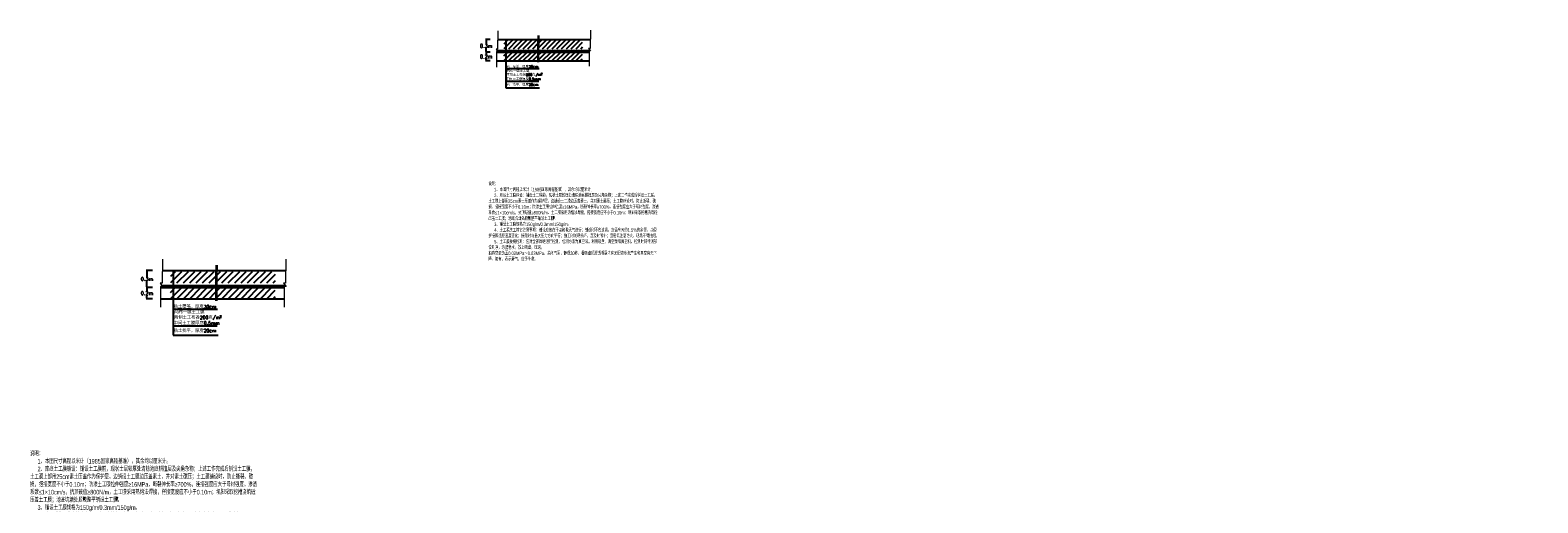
# Model space of a CAD drawing. Extents: x 555481 to 559434, y 3811529 to 3812446.
# Tile 37 of 37: x 559012 to 559434, y 3811859 to 3811992. Entities that reach past the tile are written whole.
import ezdxf

# ---------------------------------------------------------------- set-up
doc = ezdxf.new("R2010")
doc.units = 0
doc.header["$LTSCALE"] = 0.5
doc.header["$PDSIZE"] = 0.2
doc.layers.get('Defpoints').update_dxf_attribs({"linetype": 'CONTINUOUS'})
for name, color, linetype in [('3', 7, 'CONTINUOUS'), ('地层线', 5, 'CONTINUOUS'), ('设计线', 3, 'CONTINUOUS')]:
    doc.layers.add(name, color=color, linetype=linetype)
doc.layers.add('文字', color=7, linetype='CONTINUOUS', lineweight=13)
doc.styles.add('hz-e', font='hztxt_e.shx', dxfattribs={"width": 0.7, "height": 40, "bigfont": 'hztxt.shx'})
doc.styles.add('HZDX', font='TXT.shx', dxfattribs={"bigfont": 'HZDX.shx'})
doc.styles.get("Standard").update_dxf_attribs({"font": 'rs.shx', "bigfont": 'hztxt.shx'})
doc.dimstyles.get("Standard").update_dxf_attribs({"dimtxt": 0.18, "dimasz": 0.18, "dimexe": 0.18, "dimexo": 0.0625, "dimgap": 0.09, "dimtad": 0, "dimtih": 1, "dimtoh": 1, "dimdec": 4, "dimzin": 0, "dimdsep": 46, "dimtxsty": 'Standard', "dimcen": 0.09, "dimadec": 0, "dimazin": 0, "dimtfac": 1, "dimtdec": 4, "dimtofl": 0, "dimtmove": 0, "dimatfit": 3, "dimfxl": 0, "dimtolj": 1, "dimtzin": 0, "dimarcsym": 0})
pattern_1 = [(45, (558812.7318, 3811339.5294), (-0.8980256, 0.8980256), [])]
pattern_2 = [(45, (558812.6471, 3811335.0032), (-0.8980256, 0.8980256), [])]
pattern_3 = [(45, (558965.6384, 3811550.37345), (-0.6735192, 0.6735192), [])]
pattern_4 = [(45, (558965.5749, 3811546.9788), (-0.6735192, 0.6735192), [])]

# ---------------------------------------------------------------- blocks, each defined once
blk = doc.blocks.new('*D28')
at = {"layer": '3', "color": 0, "lineweight": -2, "transparency": 16777216}
for p, q in [((559045.95, 3811924.32), (559044.24, 3811924.32)), ((559044.42, 3811924.14), (559044.42, 3811922.54)), ((559044.42, 3811919.76), (559044.42, 3811921.36)), ((559045.95, 3811919.58), (559044.24, 3811919.58))]:
    blk.add_line(p, q, dxfattribs=at)
at = {"layer": '3', "color": 0, "transparency": 16777216}
for points in [[(559044.39, 3811924.14), (559044.45, 3811924.14), (559044.42, 3811924.32)], [(559044.39, 3811919.76), (559044.45, 3811919.76), (559044.42, 3811919.58)]]:
    blk.add_solid(points, dxfattribs=at)
at = {"layer": 'Defpoints', "color": 0, "transparency": 16777216}
for p in [(559044.42, 3811924.32), (559046.01, 3811924.32, -25.82), (559046.01, 3811919.58, -25.82)]:
    blk.add_point(p, dxfattribs=at)
at = {"layer": '3', "color": 0, "transparency": 16777216, "insert": (559044.42, 3811921.95), "char_height": 1, "attachment_point": 5}
blk.add_mtext('\\A1;0.3m', dxfattribs=at)
blk = doc.blocks.new('*D29')
at = {"layer": '3', "color": 0, "lineweight": -2, "transparency": 16777216}
for p, q in [((559045.95, 3811919.58), (559044.24, 3811919.58)), ((559045.95, 3811916.39), (559044.24, 3811916.39)), ((559044.42, 3811919.4), (559044.42, 3811918.57)), ((559044.42, 3811916.57), (559044.42, 3811917.39))]:
    blk.add_line(p, q, dxfattribs=at)
at = {"layer": '3', "color": 0, "transparency": 16777216}
for points in [[(559044.39, 3811919.4), (559044.45, 3811919.4), (559044.42, 3811919.58)], [(559044.39, 3811916.57), (559044.45, 3811916.57), (559044.42, 3811916.39)]]:
    blk.add_solid(points, dxfattribs=at)
at = {"layer": 'Defpoints', "color": 0, "transparency": 16777216}
for p in [(559044.42, 3811919.58), (559046.01, 3811919.58, -25.82), (559046.01, 3811916.39, -1.64)]:
    blk.add_point(p, dxfattribs=at)
at = {"layer": '3', "color": 0, "transparency": 16777216, "insert": (559044.42, 3811917.98), "char_height": 1, "attachment_point": 5}
blk.add_mtext('\\A1;0.2m', dxfattribs=at)
blk = doc.blocks.new('*D30')
at = {"layer": '3', "color": 0, "lineweight": -2, "transparency": 16777216}
for p, q in [((559140.54, 3811988.97), (559139.22, 3811988.97)), ((559139.4, 3811988.79), (559139.4, 3811987.78)), ((559140.54, 3811985.41), (559139.22, 3811985.41)), ((559139.4, 3811985.59), (559139.4, 3811986.6))]:
    blk.add_line(p, q, dxfattribs=at)
at = {"layer": '3', "color": 0, "transparency": 16777216}
for points in [[(559139.37, 3811988.79), (559139.43, 3811988.79), (559139.4, 3811988.97)], [(559139.37, 3811985.59), (559139.43, 3811985.59), (559139.4, 3811985.41)]]:
    blk.add_solid(points, dxfattribs=at)
at = {"layer": 'Defpoints', "color": 0, "transparency": 16777216}
for p in [(559139.4, 3811988.97), (559140.6, 3811988.97, -19.37), (559140.6, 3811985.41, -19.37)]:
    blk.add_point(p, dxfattribs=at)
at = {"layer": '3', "color": 0, "transparency": 16777216, "insert": (559139.4, 3811987.19), "char_height": 1, "attachment_point": 5}
blk.add_mtext('\\A1;0.3m', dxfattribs=at)
blk = doc.blocks.new('*D31')
at = {"layer": '3', "color": 0, "lineweight": -2, "transparency": 16777216}
for p, q in [((559140.54, 3811985.41), (559139.22, 3811985.41)), ((559139.4, 3811985.23), (559139.4, 3811984.8)), ((559139.4, 3811983.2), (559139.4, 3811983.62)), ((559140.54, 3811983.02), (559139.22, 3811983.02))]:
    blk.add_line(p, q, dxfattribs=at)
at = {"layer": '3', "color": 0, "transparency": 16777216}
for points in [[(559139.37, 3811985.23), (559139.43, 3811985.23), (559139.4, 3811985.41)], [(559139.37, 3811983.2), (559139.43, 3811983.2), (559139.4, 3811983.02)]]:
    blk.add_solid(points, dxfattribs=at)
at = {"layer": 'Defpoints', "color": 0, "transparency": 16777216}
for p in [(559139.4, 3811985.41), (559140.6, 3811985.41, -19.37), (559140.6, 3811983.02, -1.23)]:
    blk.add_point(p, dxfattribs=at)
at = {"layer": '3', "color": 0, "transparency": 16777216, "insert": (559139.4, 3811984.21), "char_height": 1, "attachment_point": 5}
blk.add_mtext('\\A1;0.2m', dxfattribs=at)

msp = doc.modelspace()

# ---------------------------------------------------------------- hatches: boundary and pattern name
at = {"layer": '3'}
h = msp.add_hatch(dxfattribs=at)
h.set_pattern_fill('ANSI31', color=0, scale=0.3, style=0)
h.set_pattern_definition(pattern_3)
h.paths.add_polyline_path([(559153.90695, 3811988.79156), (559144.40885, 3811988.79156), (559144.40885, 3811986.39156), (559153.88872, 3811986.39156), (559153.88872, 3811987.74487), (559153.90695, 3811987.74487), (559153.90695, 3811987.81456), (559153.71077, 3811987.94602), (559153.90695, 3811987.94602)])
h = msp.add_hatch(dxfattribs=at)
h.set_pattern_fill('ANSI31', color=0, scale=0.3, style=0)
h.set_pattern_definition(pattern_3)
h.paths.add_polyline_path([(559166.42495, 3811988.79156), (559154.02702, 3811988.79156), (559154.02702, 3811987.94602), (559154.00879, 3811987.94602), (559154.00879, 3811987.82677), (559154.131, 3811987.74487), (559154.00879, 3811987.74487), (559154.00879, 3811986.39156), (559166.42495, 3811986.39156)])
h = msp.add_hatch(dxfattribs=at)
h.set_pattern_fill('ANSI31', color=0, scale=0.3, style=0)
h.set_pattern_definition(pattern_4)
h.paths.add_polyline_path([(559153.84344, 3811985.39692), (559144.34534, 3811985.39692), (559144.34534, 3811982.99692), (559153.82521, 3811982.99692), (559153.82521, 3811984.35023), (559153.84344, 3811984.35023), (559153.84344, 3811984.41991), (559153.64726, 3811984.55138), (559153.84344, 3811984.55138)])
h = msp.add_hatch(dxfattribs=at)
h.set_pattern_fill('ANSI31', color=0, scale=0.3, style=0)
h.set_pattern_definition(pattern_4)
h.paths.add_polyline_path([(559166.36144, 3811985.39692), (559153.96351, 3811985.39692), (559153.96351, 3811984.55138), (559153.94528, 3811984.55138), (559153.94528, 3811984.43213), (559154.06749, 3811984.35023), (559153.94528, 3811984.35023), (559153.94528, 3811982.99692), (559166.36144, 3811982.99692)])
h = msp.add_hatch(dxfattribs=at)
h.set_pattern_fill('ANSI31', color=0, scale=0.4, style=0)
h.set_pattern_definition(pattern_1)
h.paths.add_polyline_path([(559063.75647, 3811924.08689), (559051.09233, 3811924.08689), (559051.09233, 3811920.88689), (559063.73217, 3811920.88689), (559063.73217, 3811922.69131), (559063.75647, 3811922.69131), (559063.75647, 3811922.78422), (559063.49489, 3811922.95951), (559063.75647, 3811922.95951)])
h = msp.add_hatch(dxfattribs=at)
h.set_pattern_fill('ANSI31', color=0, scale=0.4, style=0)
h.set_pattern_definition(pattern_1)
h.paths.add_polyline_path([(559080.44714, 3811924.08689), (559063.91656, 3811924.08689), (559063.91656, 3811922.95951), (559063.89226, 3811922.95951), (559063.89226, 3811922.8005), (559064.05521, 3811922.69131), (559063.89226, 3811922.69131), (559063.89226, 3811920.88689), (559080.44714, 3811920.88689)])
h = msp.add_hatch(dxfattribs=at)
h.set_pattern_fill('ANSI31', color=0, scale=0.4, style=0)
h.set_pattern_definition(pattern_2)
h.paths.add_polyline_path([(559063.67179, 3811919.5607), (559051.00765, 3811919.5607), (559051.00765, 3811916.3607), (559063.64749, 3811916.3607), (559063.64749, 3811918.16511), (559063.67179, 3811918.16511), (559063.67179, 3811918.25803), (559063.41021, 3811918.43332), (559063.67179, 3811918.43332)])
h = msp.add_hatch(dxfattribs=at)
h.set_pattern_fill('ANSI31', color=0, scale=0.4, style=0)
h.set_pattern_definition(pattern_2)
h.paths.add_polyline_path([(559080.36246, 3811919.5607), (559063.83188, 3811919.5607), (559063.83188, 3811918.43332), (559063.80758, 3811918.43332), (559063.80758, 3811918.27431), (559063.97053, 3811918.16511), (559063.80758, 3811918.16511), (559063.80758, 3811916.3607), (559080.36246, 3811916.3607)])

# ---------------------------------------------------------------- linework, layer by layer
at = {"layer": '3', "color": 0}
for p, q in [((559144.91702, 3811988.96655), (559144.91702, 3811979.86179)), ((559153.90695, 3811987.42105), (559153.71077, 3811987.42105)), ((559153.71077, 3811987.42105), (559154.01094, 3811987.21989)), ((559154.02702, 3811987.42105), (559153.83084, 3811987.42105)), ((559153.83084, 3811987.42105), (559154.131, 3811987.21989)), ((559153.96533, 3811990.12025), (559153.90695, 3811987.42105)), ((559154.0854, 3811990.12025), (559154.02702, 3811987.42105)), ((559154.01094, 3811987.21989), (559153.88872, 3811987.21989)), ((559153.88872, 3811987.21989), (559153.88872, 3811982.6217)), ((559154.131, 3811987.21989), (559154.00879, 3811987.21989)), ((559154.00879, 3811987.21989), (559154.00879, 3811982.6217)), ((559051.76989, 3811924.32021, -25.8224), (559051.76989, 3811912.18052, -25.8224)), ((559063.83431, 3811925.85848, -25.8224), (559063.75647, 3811922.25954, -25.8224)), ((559063.9944, 3811925.85848, -25.8224), (559063.91656, 3811922.25954, -25.8224)), ((559063.75647, 3811922.25954, -25.8224), (559063.49489, 3811922.25954, -25.8224)), ((559063.49489, 3811922.25954, -25.8224), (559063.89512, 3811921.99133, -25.8224)), ((559063.91656, 3811922.25954, -25.8224), (559063.65498, 3811922.25954, -25.8224)), ((559063.65498, 3811922.25954, -25.8224), (559064.05521, 3811921.99133, -25.8224)), ((559063.89512, 3811921.99133, -25.8224), (559063.73217, 3811921.99133, -25.8224)), ((559063.73217, 3811921.99133, -25.8224), (559063.73217, 3811915.8604, -25.8224)), ((559064.05521, 3811921.99133, -25.8224), (559063.89226, 3811921.99133, -25.8224)), ((559063.89226, 3811921.99133, -25.8224), (559063.89226, 3811915.8604, -25.8224))]:
    msp.add_line(p, q, dxfattribs=at)
at = {"layer": '地层线', "color": 4, "linetype": 'Continuous'}
for p, q in [((559142.66723, 3811988.96655), (559153.96533, 3811988.96655)), ((559154.06717, 3811988.96655), (559168.57453, 3811988.96655)), ((559142.29011, 3811985.40873), (559153.90695, 3811985.40873)), ((559142.60885, 3811985.86658), (559153.90695, 3811985.86658)), ((559154.00879, 3811985.86658), (559168.44169, 3811985.86658)), ((559154.00879, 3811985.40873), (559168.22495, 3811985.40873)), ((559142.29011, 3811983.01677), (559153.88872, 3811983.01677)), ((559154.00879, 3811983.01677), (559168.22495, 3811983.01677)), ((559048.77018, 3811924.32021, -25.8224), (559063.83431, 3811924.32021, -25.8224)), ((559063.9701, 3811924.32021, -25.8224), (559083.31324, 3811924.32021, -25.8224)), ((559048.69233, 3811920.18692, -25.8224), (559063.75647, 3811920.18692, -25.8224)), ((559063.89226, 3811920.18692, -25.8224), (559083.13612, 3811920.18692, -25.8224)), ((559048.26735, 3811919.57645, -25.8224), (559063.75647, 3811919.57645, -25.8224)), ((559048.26735, 3811916.38716, -25.8224), (559063.73217, 3811916.38716, -25.8224)), ((559063.89226, 3811919.57645, -25.8224), (559082.84714, 3811919.57645, -25.8224)), ((559063.89226, 3811916.38716, -25.8224), (559082.84714, 3811916.38716, -25.8224))]:
    msp.add_line(p, q, dxfattribs=at)
at = {"layer": '地层线', "color": 0, "linetype": 'Continuous'}
for p, q in [((559144.91702, 3811980.89461), (559154.20447, 3811980.89461)), ((559144.91702, 3811979.86179), (559144.91702, 3811977.35898)), ((559144.91702, 3811977.35898), (559154.14025, 3811977.35898)), ((559144.91702, 3811977.35898), (559144.91702, 3811975.43604)), ((559144.91702, 3811975.43604), (559154.37634, 3811975.43604)), ((559051.76989, 3811913.55762, -25.8224), (559064.15316, 3811913.55762, -25.8224)), ((559051.76989, 3811912.18052, -25.8224), (559051.76989, 3811908.84345, -25.8224)), ((559051.76989, 3811908.84345, -25.8224), (559064.06753, 3811908.84345, -25.8224)), ((559051.76989, 3811908.84345, -25.8224), (559051.76989, 3811906.27953, -25.8224)), ((559051.76989, 3811906.27953, -25.8224), (559064.38232, 3811906.27953, -25.8224))]:
    msp.add_line(p, q, dxfattribs=at)
at = {"layer": '设计线', "color": 0, "linetype": 'Continuous', "lineweight": 15}
for p, q in [((559168.60477, 3811991.60226), (559168.54638, 3811986.51288)), ((559142.66723, 3811991.39254), (559142.60885, 3811986.30316)), ((559142.60885, 3811986.30316), (559142.16643, 3811986.30316)), ((559142.16643, 3811986.30316), (559142.71418, 3811985.65326, 18.75)), ((559142.71418, 3811985.65326, 18.75), (559142.29011, 3811985.65326, 18.75)), ((559142.29011, 3811985.65326, 18.75), (559142.29011, 3811981.27855, 18.75)), ((559168.54638, 3811986.51288), (559168.10396, 3811986.51288)), ((559168.10396, 3811986.51288), (559168.65171, 3811985.86298, 18.75)), ((559168.65171, 3811985.86298, 18.75), (559168.22765, 3811985.86298, 18.75)), ((559168.22765, 3811985.86298, 18.75), (559168.22765, 3811981.48827, 18.75)), ((559048.77018, 3811927.55486, -25.8224), (559048.69233, 3811920.76902, -25.8224)), ((559083.31324, 3811927.55486, -25.8224), (559083.2354, 3811920.76902, -25.8224)), ((559048.69233, 3811920.76902, -25.8224), (559048.10244, 3811920.76902, -25.8224)), ((559048.10244, 3811920.76902, -25.8224), (559048.83277, 3811919.90249, -0.8224)), ((559048.83277, 3811919.90249, -0.8224), (559048.26735, 3811919.90249, -0.8224)), ((559048.26735, 3811919.90249, -0.8224), (559048.26735, 3811914.06954, -0.8224)), ((559083.2354, 3811920.76902, -25.8224), (559082.6455, 3811920.76902, -25.8224)), ((559082.6455, 3811920.76902, -25.8224), (559083.37584, 3811919.90249, -0.8224)), ((559083.37584, 3811919.90249, -0.8224), (559082.81042, 3811919.90249, -0.8224)), ((559082.81042, 3811919.90249, -0.8224), (559082.81042, 3811914.06954, -0.8224))]:
    msp.add_line(p, q, dxfattribs=at)

# ---------------------------------------------------------------- texts
at = {"layer": '3', "color": 0, "style": 'HZDX'}
for s, height, p in [('粘土覆盖，厚度30cm', 0.694575, (559145.01794, 3811981.04155)), ('两侧土工布各200克/m ', 0.694575, (559145.10667, 3811978.77931)), ('两布一膜土工膜 ', 0.694575, (559145.17687, 3811979.90433)), ('2', 0.50517, (559154.75166, 3811979.11926)), ('粘土找平，厚度20cm', 0.694575, (559145.01794, 3811976.0079)), ('中间土工膜厚度0.5mm', 0.694575, (559145.03672, 3811977.59936)), ('2', 0.4736, (559151.15466, 3811938.95071)), ('2', 0.4736, (559158.09398, 3811938.97312)), ('粘土覆盖，厚度30cm', 0.9261, (559051.90446, 3811913.75354, -25.8224)), ('两侧土工布各200克/m ', 0.9261, (559052.02276, 3811910.73723, -25.8224)), ('两布一膜土工膜 ', 0.9261, (559052.11636, 3811912.23725, -25.8224)), ('2', 0.63147, (559064.81324, 3811911.15189, -20.89327)), ('粘土找平，厚度20cm', 0.9261, (559051.90446, 3811907.04201, -25.8224)), ('中间土工膜厚度0.5mm', 0.9261, (559051.9295, 3811909.16395, -25.8224)), ('2', 0.63147, (559026.51495, 3811860.31418)), ('2', 0.63147, (559035.72588, 3811860.29037))]:
    msp.add_text(s, height=height, dxfattribs=at).set_placement(p)
at = {"layer": '文字', "color": 0, "attachment_point": 1, "style": 'hz-e'}
for insert, char_height, width in [((559140.04983, 3811949.09618), 0.972, 47.8006086), ((559011.7031, 3811873.76109), 1.296, 63.7341447)]:
    msp.add_mtext('说明：\\P     1、本图尺寸高程以米计（1985国家高程基准），其余均以厘米计。\\P     2、库底土工膜铺设：铺设土工膜前，现状土层较厚处清除池底耕植层及尖角杂物；上述工作完成后铺设土工膜，土工膜上部用25cm素土压盖作为保护层，边铺设土工膜边压盖素土，并对素土碾压；土工膜铺设时，防止撕裂、破损，搭接宽度不小于0.10m；防渗土工膜拉伸强度≥16MPa，断裂伸长率≥700%，连接强度应大于母材强度，渗透系数≤1×10cm/s，抗顶破值≥800N/m，土工膜采用热熔法焊接，搭接宽度应不小于0.10m；坝脚采取挖槽浇筑砼压盖土工膜；池底坑塘处顺坡整平铺设土工膜。\\P     3、铺设土工膜规格为150g/m/0.3mm/150g/m。\\P     4、土工膜施工其它注意事项：铺设应放在干燥和暖天气进行；铺设时不应过紧，应留有大约1.5%的余幅，以便拼接和适应温度变化；接缝时与最大压力方向平行；施工时发现损坏，应及时修补；应密切注意防火，现场不得抽烟。\\P     5、土工膜接缝检测：应对全部焊缝进行检测，检测方法为真空法。利用吸盘、真空泵和真空机，检测时将待测部位刷净，涂肥皂水，放上吸盘，压紧，\\P抽真空至负压0.02MPa～0.03MPa，关闭气泵，静观30秒，看吸盘顶部透明罩内有无肥皂水泡产生和真空有无下降，如有，表示漏气，应予补救。\\P     ', dxfattribs=dict(at, insert=insert, char_height=char_height, width=width))

# ---------------------------------------------------------------- dimensions: what is measured, and where the dimension line sits
at = {"layer": '3', "color": 0}
for base, p1, p2, text, picture, middle in [((559139.40379, 3811988.96655, 0.6168), (559140.59785, 3811985.40873, -18.75), (559140.59785, 3811988.96655, -18.75), '0.3m', '*D30', (559139.40379, 3811987.18764, 0.6168)), ((559139.40379, 3811985.40873, 19.9836), (559140.59785, 3811983.01677, 18.75), (559140.59785, 3811985.40873, 0.6168), '0.2m', '*D31', (559139.40379, 3811984.21275, 19.9836)), ((559044.41893, 3811924.32021, -25), (559046.011, 3811919.57645, -50.8224), (559046.011, 3811924.32021, -50.8224), '0.3m', '*D28', (559044.41893, 3811921.94833, -25)), ((559044.41893, 3811919.57645, 0.8224), (559046.011, 3811916.38716, -0.8224), (559046.011, 3811919.57645, -25), '0.2m', '*D29', (559044.41893, 3811917.98181, 0.8224))]:
    dim = msp.add_linear_dim(base=base, p1=p1, p2=p2, angle=90, text=text, dimstyle='Standard', override={"dimtxt": 1}, dxfattribs=at)
    dim.commit()
    dim.dimension.update_dxf_attribs({"geometry": picture, "text_midpoint": middle})

doc.saveas('drawing.dxf')
